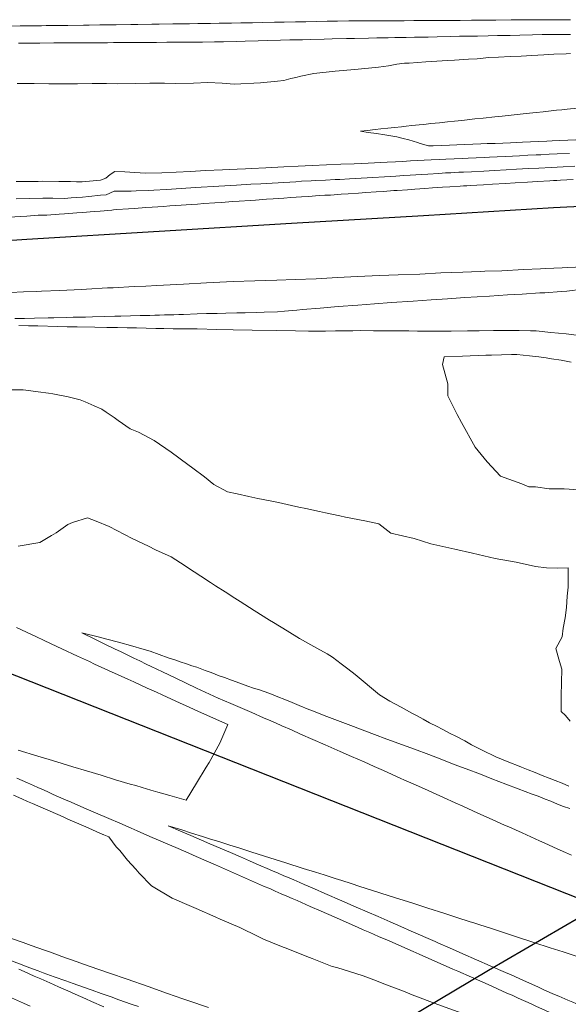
# Model space of a CAD drawing. Header units: inches. Extents: x 11351264 to 11356330, y 6702313 to 6706468.
# Tile 155 of 160: x 11355671 to 11355916, y 6705622 to 6706061. Entities that reach past the tile are written whole.
import ezdxf

# ---------------------------------------------------------------- set-up
doc = ezdxf.new("R2010")
doc.units = ezdxf.units.IN
doc.header["$MEASUREMENT"] = 0
doc.layers.add('Shumate_Contours_clip1', color=7, linetype='Continuous', lineweight=0)
doc.layers.add('Shumate_Streets_clip1', color=7, linetype='Continuous')

msp = doc.modelspace()

# ---------------------------------------------------------------- linework, layer by layer
at = {"layer": 'Shumate_Contours_clip1'}
for points, elevation in [([(11355916.59, 6706061.29), (11355908.56, 6706061.26), (11355906.47, 6706061.26), (11355900.54, 6706061.24), (11355898.23, 6706061.23), (11355892.52, 6706061.2), (11355890, 6706061.19), (11355883.22, 6706061.08), (11355880.49, 6706061.07), (11355875.24, 6706061.04), (11355872.32, 6706061.04), (11355867.26, 6706061), (11355864.15, 6706061), (11355859.28, 6706060.97), (11355855.97, 6706060.97), (11355850.23, 6706060.88), (11355846.69, 6706060.88), (11355842.31, 6706060.85), (11355838.56, 6706060.85), (11355834.39, 6706060.83), (11355830.42, 6706060.83), (11355826.47, 6706060.82), (11355822.27, 6706060.82), (11355817.67, 6706060.73), (11355812.59, 6706060.65), (11355808.05, 6706060.56), (11355803.2, 6706060.48), (11355798.43, 6706060.39), (11355793.82, 6706060.32), (11355788.81, 6706060.22), (11355784.43, 6706060.15), (11355779.06, 6706060.03), (11355774.72, 6706059.95), (11355769.44, 6706059.86), (11355765.32, 6706059.79), (11355759.83, 6706059.7), (11355755.91, 6706059.64), (11355750.23, 6706059.55), (11355746.5, 6706059.49), (11355742.52, 6706059.45), (11355739.08, 6706059.39), (11355732.99, 6706059.31), (11355729.71, 6706059.25), (11355723.46, 6706059.17), (11355720.34, 6706059.12), (11355713.93, 6706059.03), (11355710.98, 6706058.98), (11355706.55, 6706058.94), (11355701.85, 6706058.9), (11355699.35, 6706058.86), (11355692.26, 6706058.77), (11355689.92, 6706058.74), (11355682.68, 6706058.64), (11355680.49, 6706058.61), (11355673.11, 6706058.52), (11355671.06, 6706058.49), (11355665.88, 6706058.38)], 1376), ([(11355916.46, 6706054.75), (11355912.08, 6706054.73), (11355908.43, 6706054.71), (11355903.9, 6706054.67), (11355899.58, 6706054.55), (11355893.93, 6706054.41), (11355889.65, 6706054.29), (11355883.92, 6706054.17), (11355879.73, 6706054.06), (11355875.05, 6706054), (11355871.71, 6706053.94), (11355867, 6706053.89), (11355862.92, 6706053.78), (11355856.98, 6706053.66), (11355853.04, 6706053.56), (11355846.96, 6706053.44), (11355843.15, 6706053.35), (11355838.16, 6706053.29), (11355835.15, 6706053.24), (11355830.11, 6706053.19), (11355826.46, 6706053.09), (11355820.13, 6706052.95), (11355816.58, 6706052.86), (11355810.16, 6706052.71), (11355806.68, 6706052.61), (11355800.61, 6706052.47), (11355796.98, 6706052.38), (11355791.26, 6706052.26), (11355787.19, 6706052.14), (11355781.32, 6706051.99), (11355777.26, 6706051.87), (11355771.38, 6706051.71), (11355767.32, 6706051.59), (11355761.78, 6706051.49), (11355757.68, 6706051.42), (11355752.37, 6706051.33), (11355749.48, 6706051.32), (11355746.05, 6706051.3), (11355743, 6706051.29), (11355739.73, 6706051.26), (11355736.51, 6706051.25), (11355731.89, 6706051.19), (11355727.01, 6706051.15), (11355722.46, 6706051.1), (11355719.12, 6706051.08), (11355716.22, 6706051.06), (11355712.72, 6706051.05), (11355709.98, 6706051.03), (11355706.32, 6706051.02), (11355702.47, 6706051), (11355699.91, 6706050.98), (11355695.9, 6706050.97), (11355693.51, 6706050.95), (11355689.34, 6706050.93), (11355686.05, 6706050.9), (11355679.82, 6706050.85), (11355676.59, 6706050.82), (11355672.29, 6706050.78), (11355670.28, 6706050.76)], 1374), ([(11355916.55, 6706046.19), (11355914.63, 6706046.09), (11355909.08, 6706045.88), (11355904.56, 6706045.6), (11355899.35, 6706045.39), (11355894.47, 6706045.09), (11355889.63, 6706044.9), (11355884.38, 6706044.56), (11355879.93, 6706044.38), (11355877.52, 6706044.13), (11355874.88, 6706043.85), (11355871.06, 6706043.69), (11355864.81, 6706043.25), (11355861.47, 6706043.11), (11355854.71, 6706042.63), (11355851.92, 6706042.51), (11355844.6, 6706041.96), (11355842.41, 6706041.86), (11355839.12, 6706041.4), (11355835.31, 6706040.74), (11355830.85, 6706040.09), (11355820.28, 6706039.12), (11355811.56, 6706038.31), (11355802.06, 6706037.33), (11355796.3, 6706036.14), (11355794, 6706035.53), (11355791.82, 6706035.06), (11355788.68, 6706034.11), (11355785.79, 6706033.87), (11355778.22, 6706033.13), (11355766.56, 6706032.48), (11355761.14, 6706032.92), (11355754.74, 6706033.23), (11355748.28, 6706033.05), (11355740.35, 6706032.81), (11355735.37, 6706032.94), (11355728.91, 6706033.03), (11355722.46, 6706032.9), (11355714.49, 6706032.71), (11355709.56, 6706032.81), (11355703.09, 6706032.87), (11355696.65, 6706032.76), (11355688.62, 6706032.62), (11355683.77, 6706032.75), (11355677.32, 6706032.87), (11355673.83, 6706032.81), (11355669.65, 6706032.77)], 1372), ([(11355919.64, 6706021.78), (11355915.01, 6706021.42), (11355912.6, 6706021.15), (11355910.22, 6706020.88), (11355904.38, 6706020.25), (11355901.24, 6706019.92), (11355898.28, 6706019.6), (11355894.04, 6706019.16), (11355890.03, 6706018.73), (11355886.03, 6706018.31), (11355882.7, 6706017.96), (11355877.58, 6706017.41), (11355873.92, 6706017.03), (11355868.06, 6706016.41), (11355864.82, 6706016.06), (11355861.64, 6706015.73), (11355858.1, 6706015.35), (11355854.25, 6706014.94), (11355851.09, 6706014.61), (11355849, 6706014.39), (11355845.71, 6706014.04), (11355843.29, 6706013.78), (11355841.16, 6706013.55), (11355838.08, 6706013.23), (11355835, 6706012.9), (11355831.92, 6706012.57), (11355829.35, 6706012.3), (11355826.01, 6706011.94), (11355822.86, 6706011.61), (11355826.34, 6706011.06), (11355830.03, 6706010.5), (11355833.72, 6706009.93), (11355836.38, 6706009.5), (11355839.09, 6706009.06), (11355841.83, 6706008.32), (11355844.35, 6706007.65), (11355846.3, 6706007.08), (11355848.27, 6706006.53), (11355849.42, 6706006.05), (11355853.17, 6706004.99), (11355855.27, 6706005.07), (11355858.87, 6706005.21), (11355862.52, 6706005.35), (11355865.84, 6706005.48), (11355869.4, 6706005.62), (11355872.96, 6706005.76), (11355876.52, 6706005.9), (11355879.39, 6706006.01), (11355882.86, 6706006.15), (11355886.34, 6706006.29), (11355889.81, 6706006.43), (11355892.46, 6706006.57), (11355895.12, 6706006.68), (11355898.75, 6706006.83), (11355902.38, 6706006.98), (11355906.01, 6706007.13), (11355908.29, 6706007.23), (11355911.83, 6706007.37), (11355915.37, 6706007.52), (11355918.92, 6706007.66)], 1370), ([(11355669.28, 6705989.13), (11355672.33, 6705989.17), (11355675.23, 6705989.17), (11355678.99, 6705989.21), (11355681.18, 6705989.22), (11355688.25, 6705989.2), (11355693.49, 6705989.11), (11355696.23, 6705989.02), (11355698.68, 6705988.97), (11355706.89, 6705989.8), (11355709.23, 6705990.65), (11355711.15, 6705992.24), (11355713.29, 6705993.67), (11355717.7, 6705993.41), (11355722.11, 6705993.16), (11355726.89, 6705992.82), (11355734.26, 6705993.01), (11355740.65, 6705993.34), (11355747.05, 6705993.67), (11355753.64, 6705993.99), (11355761.35, 6705994.4), (11355767.78, 6705994.69), (11355771.48, 6705994.86), (11355774.21, 6705994.99), (11355780.58, 6705995.27), (11355788.63, 6705995.7), (11355795.08, 6705995.98), (11355801.24, 6705996.25), (11355807.63, 6705996.53), (11355814.03, 6705996.81), (11355819.97, 6705997.07), (11355826.32, 6705997.35), (11355834.81, 6705997.81), (11355838.45, 6705997.98), (11355841.57, 6705998.13), (11355845.13, 6705998.3), (11355854.32, 6705998.83), (11355858.06, 6705999), (11355860.98, 6705999.13), (11355864.62, 6705999.29), (11355868.28, 6705999.44), (11355870.89, 6705999.55), (11355874.45, 6705999.7), (11355878.02, 6705999.86), (11355880.35, 6705999.96), (11355883.84, 6706000.12), (11355887.5, 6706000.31), (11355893.77, 6706000.64), (11355897.43, 6706000.84), (11355901.14, 6706001.01), (11355903.35, 6706001.1), (11355906.98, 6706001.27), (11355910.61, 6706001.43), (11355916.11, 6706001.66)], 1372), ([(11355669.25, 6705981.41), (11355675.23, 6705981.55), (11355681.18, 6705981.69), (11355685.62, 6705981.7), (11355690.88, 6705981.62), (11355693.78, 6705981.82), (11355698.78, 6705982.19), (11355701.6, 6705982.42), (11355706.94, 6705983), (11355709.35, 6705983.22), (11355712.96, 6705984.79), (11355717.38, 6705984.84), (11355720.61, 6705984.81), (11355722.73, 6705984.94), (11355728.34, 6705985.19), (11355730.66, 6705985.33), (11355736.1, 6705985.59), (11355738.58, 6705985.74), (11355744.93, 6705986.15), (11355749.41, 6705986.41), (11355751.74, 6705986.56), (11355757.24, 6705986.89), (11355759.63, 6705987.04), (11355765.07, 6705987.37), (11355767.51, 6705987.53), (11355773.89, 6705987.88), (11355778.33, 6705988.11), (11355780.74, 6705988.26), (11355786.16, 6705988.59), (11355788.64, 6705988.75), (11355794, 6705989.06), (11355796.54, 6705989.23), (11355800.87, 6705989.43), (11355802.95, 6705989.54), (11355807.27, 6705989.75), (11355811.56, 6705989.96), (11355813.67, 6705990.07), (11355817.95, 6705990.28), (11355820.54, 6705990.45), (11355825.75, 6705990.76), (11355828.4, 6705990.93), (11355833.55, 6705991.24), (11355836.26, 6705991.42), (11355838.6, 6705991.55), (11355842.17, 6705991.75), (11355845.07, 6705991.95), (11355850.01, 6705992.25), (11355852.95, 6705992.44), (11355857.84, 6705992.74), (11355860.83, 6705992.94), (11355863.09, 6705993.05), (11355866.73, 6705993.23), (11355868.83, 6705993.33), (11355872.39, 6705993.49), (11355877.83, 6705993.76), (11355882.55, 6705994.03), (11355887.8, 6705994.31), (11355892.47, 6705994.58), (11355897.76, 6705994.87), (11355902.38, 6705995.14), (11355907.95, 6705995.41), (11355913.31, 6705995.65), (11355918.47, 6705995.91)], 1374), ([(11355666.16, 6705973.22), (11355671.16, 6705973.58), (11355674.01, 6705973.74), (11355679.02, 6705974.1), (11355681.18, 6705974.17), (11355682.99, 6705974.19), (11355688.44, 6705974.58), (11355690.88, 6705974.74), (11355696.28, 6705975.13), (11355698.81, 6705975.34), (11355704.1, 6705975.72), (11355706.77, 6705975.97), (11355711.92, 6705976.34), (11355712.65, 6705976.56), (11355714.18, 6705976.62), (11355719.3, 6705976.98), (11355722.04, 6705977.15), (11355727.15, 6705977.52), (11355729.9, 6705977.69), (11355734.99, 6705978.05), (11355737.77, 6705978.22), (11355742.83, 6705978.59), (11355745.14, 6705978.74), (11355750.11, 6705979.1), (11355753, 6705979.29), (11355757.94, 6705979.64), (11355760.87, 6705979.83), (11355765.78, 6705980.19), (11355768.73, 6705980.38), (11355773.61, 6705980.73), (11355776.05, 6705980.87), (11355780.85, 6705981.22), (11355783.91, 6705981.42), (11355788.68, 6705981.76), (11355791.76, 6705981.96), (11355796.51, 6705982.3), (11355799.62, 6705982.5), (11355804.34, 6705982.84), (11355806.9, 6705982.98), (11355809.47, 6705983.11), (11355814.16, 6705983.45), (11355817.34, 6705983.66), (11355822, 6705983.99), (11355825.22, 6705984.2), (11355829.85, 6705984.53), (11355833.09, 6705984.74), (11355837.7, 6705985.07), (11355839.19, 6705985.16), (11355843.78, 6705985.49), (11355847.05, 6705985.7), (11355851.61, 6705986.03), (11355854.91, 6705986.25), (11355859.44, 6705986.57), (11355862.77, 6705986.79), (11355867.27, 6705987.11), (11355868.83, 6705987.19), (11355870.33, 6705987.26), (11355871.77, 6705987.34), (11355877.65, 6705987.7), (11355881.78, 6705987.94), (11355887.53, 6705988.29), (11355891.78, 6705988.54), (11355897.41, 6705988.88), (11355901.78, 6705989.13), (11355907.29, 6705989.47), (11355908.92, 6705989.56), (11355910.49, 6705989.63), (11355912.01, 6705989.71), (11355917.68, 6705990.06)], 1376), ([(11355922.44, 6705951.09), (11355915.09, 6705950.75), (11355912.79, 6705950.61), (11355905.36, 6705950.28), (11355903.17, 6705950.16), (11355895.61, 6705949.84), (11355885.89, 6705949.38), (11355878.32, 6705949.1), (11355876.28, 6705949.01), (11355868.48, 6705948.72), (11355858.63, 6705948.35), (11355849.34, 6705947.88), (11355839.69, 6705947.51), (11355831.37, 6705947.21), (11355821.47, 6705946.84), (11355812.63, 6705946.3), (11355803.1, 6705945.67), (11355793.7, 6705945.38), (11355785.5, 6705945.17), (11355775.73, 6705944.92), (11355766.08, 6705944.6), (11355754.18, 6705943.93), (11355743.86, 6705943.36), (11355731.99, 6705942.71), (11355727.12, 6705942.5), (11355721.91, 6705942.28), (11355712.52, 6705941.77), (11355710.05, 6705941.66), (11355700.61, 6705941.15), (11355698.19, 6705941.03), (11355688.7, 6705940.52), (11355680.54, 6705940.23), (11355678.29, 6705940.15), (11355672.59, 6705939.95), (11355666.68, 6705939.66)], 1376), ([(11355921.92, 6705941.06), (11355914.84, 6705940.27), (11355912.37, 6705940.12), (11355905.03, 6705939.57), (11355902.78, 6705939.44), (11355894.97, 6705938.96), (11355888.49, 6705938.54), (11355880.4, 6705938.01), (11355869.43, 6705937.42), (11355861.73, 6705936.89), (11355854.43, 6705936.37), (11355846.39, 6705935.8), (11355836.7, 6705935.24), (11355829.16, 6705934.65), (11355821.63, 6705934.06), (11355812.83, 6705933.36), (11355804.87, 6705932.7), (11355796.92, 6705932.03), (11355794.39, 6705931.81), (11355788.96, 6705931.35), (11355785.87, 6705931.08), (11355779.92, 6705930.83), (11355776.6, 6705930.76), (11355771.33, 6705930.63), (11355767.72, 6705930.55), (11355762.74, 6705930.42), (11355758.84, 6705930.33), (11355754.15, 6705930.21), (11355749.96, 6705930.11), (11355743.82, 6705929.84), (11355741.76, 6705929.79), (11355739.59, 6705929.73), (11355737.45, 6705929.68), (11355735.37, 6705929.62), (11355733.14, 6705929.57), (11355731.14, 6705929.51), (11355728.83, 6705929.46), (11355724.52, 6705929.35), (11355720.21, 6705929.25), (11355715.89, 6705929.14), (11355713.27, 6705929.09), (11355708.53, 6705928.89), (11355703.35, 6705928.78), (11355700.18, 6705928.7), (11355694.69, 6705928.59), (11355691.83, 6705928.52), (11355686.03, 6705928.4), (11355683.48, 6705928.34), (11355677.36, 6705928.22), (11355673.03, 6705928.12), (11355668.7, 6705928.03)], 1374), ([(11355670.51, 6705924.89), (11355674.71, 6705924.79), (11355678.9, 6705924.73), (11355687.72, 6705924.52), (11355692.01, 6705924.41), (11355696.53, 6705924.31), (11355704.29, 6705924.12), (11355709.65, 6705924.07), (11355714.41, 6705924.03), (11355718.82, 6705923.93), (11355722.96, 6705923.84), (11355727.23, 6705923.75), (11355731.5, 6705923.66), (11355735.12, 6705923.59), (11355739.27, 6705923.5), (11355749.93, 6705923.39), (11355758.75, 6705923.22), (11355766.08, 6705923.07), (11355774.46, 6705922.92), (11355785.49, 6705922.74), (11355793.9, 6705922.57), (11355799.58, 6705922.46), (11355802.27, 6705922.44), (11355807.19, 6705922.36), (11355811.71, 6705922.48), (11355819.41, 6705922.58), (11355822.88, 6705922.66), (11355828.58, 6705922.59), (11355831.46, 6705922.59), (11355836.53, 6705922.53), (11355840.02, 6705922.53), (11355844.48, 6705922.49), (11355848.31, 6705922.45), (11355852.43, 6705922.45), (11355855.77, 6705922.42), (11355860.38, 6705922.41), (11355863.23, 6705922.39), (11355870.63, 6705922.53), (11355875.72, 6705922.6), (11355882.16, 6705922.75), (11355885.93, 6705922.71), (11355890.37, 6705922.67), (11355893.6, 6705922.63), (11355898.62, 6705922.56), (11355901.26, 6705922.52), (11355907.76, 6705921.88), (11355914.54, 6705921.19), (11355922.69, 6705920.2)], 1374), ([(11355920.24, 6705851.7), (11355913.64, 6705852.13), (11355906.95, 6705852.07), (11355900.97, 6705852.96), (11355897.92, 6705853), (11355894.81, 6705854.26), (11355885.37, 6705857.81), (11355879.37, 6705864.17), (11355873.96, 6705870.61), (11355867.92, 6705881.75), (11355866, 6705885.21), (11355861.8, 6705893.57), (11355861.76, 6705898.86), (11355859.39, 6705907.53), (11355860.15, 6705911), (11355868.35, 6705911.28), (11355878.78, 6705911.65), (11355881.24, 6705911.72), (11355890.19, 6705912.03), (11355892.53, 6705912), (11355898.21, 6705911.4), (11355902.45, 6705910.96), (11355905.6, 6705910.47), (11355908, 6705910.13), (11355912.4, 6705909.48), (11355916.82, 6705908.57)], 1376), ([(11355916.35, 6705748.46), (11355914.35, 6705751.01), (11355912.3, 6705752.87), (11355912.39, 6705756.83), (11355912.35, 6705759.86), (11355912.54, 6705765.78), (11355912.73, 6705771.65), (11355911.66, 6705775.16), (11355909.92, 6705780.88), (11355912.79, 6705786.04), (11355913.25, 6705789.92), (11355914.16, 6705794.57), (11355914.72, 6705799.24), (11355915.01, 6705804.28), (11355915.49, 6705808.23), (11355915.5, 6705816.87), (11355910.66, 6705816.75), (11355905.8, 6705816.92), (11355900.87, 6705817.46), (11355892.22, 6705819.42), (11355882.93, 6705821.06), (11355872.88, 6705823.35), (11355864.9, 6705825.2), (11355854.22, 6705827.64), (11355846.76, 6705830.02), (11355836.37, 6705832.35), (11355830.96, 6705836.56), (11355824.79, 6705837.9), (11355816.1, 6705839.52), (11355813.67, 6705840.03), (11355807.28, 6705841.37), (11355804.5, 6705841.95), (11355798.4, 6705843.35), (11355795.36, 6705843.98), (11355792.07, 6705844.67), (11355786.21, 6705845.94), (11355782.57, 6705846.7), (11355777.03, 6705847.85), (11355772.99, 6705848.69), (11355767.89, 6705849.85), (11355763.54, 6705850.75), (11355757.44, 6705854.05), (11355753.25, 6705857.48), (11355748.04, 6705861.28), (11355745.86, 6705863.02), (11355738.37, 6705868.42), (11355730.81, 6705873.72), (11355723.77, 6705877.31), (11355720.16, 6705878.8), (11355714.81, 6705882.55), (11355712.92, 6705883.89), (11355709.46, 6705886.23), (11355707.42, 6705887.56), (11355704.07, 6705889.1), (11355699.96, 6705890.89), (11355697.85, 6705891.8), (11355692.37, 6705893.11), (11355685.63, 6705894.44), (11355683.61, 6705894.7), (11355679.03, 6705895.32), (11355675.76, 6705895.81), (11355672.4, 6705896.28), (11355665.69, 6705896.28)], 1374), ([(11355915.83, 6705719.55), (11355912.75, 6705720.79), (11355909.67, 6705722.03), (11355907.06, 6705723.07), (11355903.91, 6705724.33), (11355900.76, 6705725.59), (11355897.62, 6705726.84), (11355894.7, 6705728.01), (11355894.3, 6705728.17), (11355888.32, 6705730.57), (11355883.17, 6705732.63), (11355877.15, 6705735.55), (11355872.32, 6705737.97), (11355869.44, 6705739.69), (11355865.01, 6705741.97), (11355863.21, 6705742.88), (11355859.33, 6705744.87), (11355856.99, 6705746.1), (11355853.68, 6705747.8), (11355850.78, 6705749.47), (11355848.15, 6705750.83), (11355845.98, 6705751.97), (11355841.01, 6705754.71), (11355835.97, 6705757.43), (11355831.37, 6705760.28), (11355820.53, 6705769.38), (11355817.25, 6705771.81), (11355814.21, 6705774.09), (11355810.4, 6705776.98), (11355807.96, 6705778.46), (11355803.37, 6705781.07), (11355795.57, 6705785.41), (11355790.07, 6705788.8), (11355784.08, 6705792.48), (11355782.31, 6705793.6), (11355775.44, 6705797.91), (11355769.18, 6705801.9), (11355766.83, 6705803.38), (11355762.42, 6705806.2), (11355758.24, 6705808.88), (11355756, 6705810.34), (11355751.66, 6705813.09), (11355748.64, 6705815.12), (11355742.55, 6705819.09), (11355738.34, 6705821.84), (11355731.36, 6705824.96), (11355728.3, 6705826.53), (11355721, 6705829.94), (11355710.78, 6705835.29), (11355705, 6705837.63), (11355701.11, 6705839.11), (11355694.32, 6705837.05), (11355692.34, 6705836.18), (11355687.06, 6705832.45), (11355684.96, 6705831.32), (11355679.8, 6705828.17), (11355670.18, 6705826.49)], 1372), ([(11355669.37, 6705790.27), (11355673.8, 6705788.14), (11355677.99, 6705786.2), (11355681.7, 6705784.45), (11355687.33, 6705781.85), (11355689.64, 6705780.77), (11355696.67, 6705777.53), (11355701.98, 6705775.04), (11355704.26, 6705773.99), (11355710.51, 6705771.11), (11355719.06, 6705767.2), (11355721.73, 6705765.99), (11355727.63, 6705763.29), (11355731.78, 6705761.41), (11355734.39, 6705760.2), (11355736.62, 6705759.15), (11355742.11, 6705756.68), (11355745.08, 6705755.34), (11355751.97, 6705752.25), (11355763.6, 6705747.04), (11355760.12, 6705738.75), (11355755.31, 6705730.01), (11355754.04, 6705727.99), (11355749.67, 6705720.87), (11355745.04, 6705713.21), (11355737.82, 6705715.3), (11355732.38, 6705716.88), (11355729.3, 6705717.79), (11355725.51, 6705718.89), (11355722.56, 6705719.78), (11355720.14, 6705720.49), (11355713.63, 6705722.42), (11355707.11, 6705724.36), (11355700.59, 6705726.31), (11355694.53, 6705728.19), (11355689.77, 6705729.62), (11355687.35, 6705730.36), (11355683.96, 6705731.37), (11355678.96, 6705732.87), (11355670.13, 6705735.52)], 1372), ([(11355916.25, 6705709.54), (11355913.47, 6705710.5), (11355910.75, 6705711.5), (11355907.7, 6705712.77), (11355905.22, 6705713.78), (11355902.06, 6705715), (11355899.44, 6705716.01), (11355893.14, 6705718.38), (11355887.75, 6705720.41), (11355881.48, 6705722.83), (11355876.34, 6705724.82), (11355870.02, 6705727.2), (11355864.65, 6705729.22), (11355858.36, 6705731.65), (11355853.27, 6705733.62), (11355846.91, 6705735.97), (11355841.55, 6705737.96), (11355834.57, 6705740.54), (11355829.03, 6705742.58), (11355824.85, 6705744.21), (11355822.84, 6705744.97), (11355818.52, 6705746.65), (11355811.4, 6705749.3), (11355807.88, 6705750.63), (11355805.91, 6705751.35), (11355801.9, 6705752.93), (11355799.77, 6705753.76), (11355795.53, 6705755.45), (11355792.33, 6705756.76), (11355789.12, 6705758.1), (11355785.93, 6705759.41), (11355783.92, 6705760.22), (11355781.91, 6705760.97), (11355777.73, 6705762.45), (11355775.16, 6705763.29), (11355772.59, 6705764.15), (11355767.36, 6705766.04), (11355765.28, 6705766.79), (11355762.14, 6705767.94), (11355759.8, 6705768.78), (11355756.26, 6705770.14), (11355753.52, 6705771.15), (11355749.89, 6705772.54), (11355747.66, 6705773.25), (11355745.16, 6705774.11), (11355742.39, 6705775), (11355740.45, 6705775.66), (11355737.1, 6705776.72), (11355728.98, 6705779.72), (11355725.27, 6705780.8), (11355721.25, 6705781.95), (11355714.9, 6705783.7), (11355709.69, 6705785.06), (11355706.36, 6705785.91), (11355698.53, 6705787.92), (11355704.39, 6705785.05), (11355708.49, 6705783.03), (11355713.14, 6705780.76), (11355716.13, 6705779.36), (11355719.38, 6705777.77), (11355721.71, 6705776.66), (11355724.42, 6705775.34), (11355727.27, 6705773.97), (11355729.45, 6705772.91), (11355734.49, 6705770.49), (11355740.44, 6705767.62), (11355745.04, 6705765.4), (11355749.62, 6705763.18), (11355759.43, 6705758.76), (11355764.95, 6705756.39), (11355769.11, 6705754.59), (11355774.37, 6705752.32), (11355779.62, 6705750.03), (11355782.82, 6705748.64), (11355784.87, 6705747.75), (11355787.79, 6705746.48), (11355792.05, 6705744.59), (11355796.15, 6705742.77), (11355801.63, 6705740.34), (11355807.11, 6705737.94), (11355813.72, 6705735.05), (11355818.88, 6705732.79), (11355824.43, 6705730.35), (11355828.95, 6705728.32), (11355833.09, 6705726.47), (11355840.61, 6705723.1), (11355842.47, 6705722.25), (11355846.35, 6705720.54), (11355851.38, 6705718.3), (11355854.96, 6705716.68), (11355859.93, 6705714.44), (11355865.09, 6705712.1), (11355868.47, 6705710.58), (11355875.24, 6705707.5), (11355881.63, 6705704.65), (11355887.12, 6705702.21), (11355889.01, 6705701.36), (11355894.95, 6705698.68), (11355902.76, 6705695.15), (11355905.1, 6705694.09), (11355910.57, 6705691.62), (11355914.26, 6705689.94), (11355916.96, 6705688.73)], 1370), ([(11355669.55, 6705723.13), (11355674.24, 6705721.04), (11355677.01, 6705719.8), (11355678.92, 6705718.95), (11355681.4, 6705717.84), (11355683.61, 6705716.86), (11355685.79, 6705715.88), (11355690.56, 6705713.79), (11355693.72, 6705712.41), (11355699.45, 6705709.91), (11355704.62, 6705707.68), (11355710.58, 6705705.11), (11355715.47, 6705702.99), (11355720.53, 6705700.81), (11355723.17, 6705699.65), (11355728.93, 6705697.15), (11355737.63, 6705693.36), (11355741.51, 6705691.68), (11355746.31, 6705689.6), (11355749.49, 6705688.21), (11355754.01, 6705686.24), (11355758.22, 6705684.39), (11355764.79, 6705681.51), (11355768.92, 6705679.69), (11355775.57, 6705676.78), (11355779.63, 6705675), (11355782.65, 6705673.68), (11355784.75, 6705672.76), (11355787.51, 6705671.56), (11355789.99, 6705670.49), (11355792.36, 6705669.45), (11355794.59, 6705668.48), (11355800.38, 6705665.93), (11355805.36, 6705663.75), (11355811.08, 6705661.23), (11355816.12, 6705659.02), (11355821.79, 6705656.53), (11355824.11, 6705655.52), (11355826.94, 6705654.28), (11355829.01, 6705653.38), (11355830.89, 6705652.56), (11355835.57, 6705650.51), (11355842.66, 6705647.39), (11355846.32, 6705645.79), (11355848.97, 6705644.62)], 1372), ([(11355668.05, 6705715.5), (11355671.83, 6705713.85), (11355674.31, 6705712.75), (11355676.5, 6705711.78), (11355681.25, 6705709.7), (11355684.43, 6705708.31), (11355690.15, 6705705.81), (11355692.36, 6705704.84), (11355700.3, 6705701.37), (11355707.94, 6705698.03), (11355708.12, 6705697.96), (11355708.28, 6705697.89), (11355710.62, 6705696.86), (11355713.91, 6705692.52), (11355715.5, 6705690.77), (11355718.9, 6705686.53), (11355722.61, 6705682.54), (11355724.13, 6705680.73), (11355729.58, 6705675.11), (11355738.78, 6705669.64), (11355747.48, 6705665.86), (11355749.52, 6705664.96), (11355758.28, 6705661.17), (11355760.26, 6705660.29), (11355769.03, 6705656.44), (11355777.27, 6705652.49), (11355779.57, 6705651.35), (11355787.57, 6705648.09), (11355790.43, 6705647.01), (11355798.84, 6705643.6), (11355801.31, 6705642.7), (11355810.23, 6705639.16), (11355812.35, 6705638.61), (11355823.98, 6705634.96), (11355828.81, 6705633.11)], 1374), ([(11355873.37, 6705658.54), (11355871.82, 6705659.04), (11355865.81, 6705661.01), (11355860.52, 6705662.74), (11355852.94, 6705665.18), (11355850.22, 6705666.06), (11355845.75, 6705667.49), (11355840.34, 6705669.21), (11355835.2, 6705670.84), (11355828.18, 6705673.07), (11355824.92, 6705674.1), (11355822.52, 6705674.86), (11355818.69, 6705676.09), (11355814.59, 6705677.39), (11355811.51, 6705678.38), (11355806.57, 6705679.94), (11355802.76, 6705681.15), (11355797.33, 6705682.87), (11355789.48, 6705685.37), (11355784.75, 6705686.87), (11355780.02, 6705688.37), (11355773.97, 6705690.28), (11355769.09, 6705691.83), (11355764.57, 6705693.26), (11355762.39, 6705693.94), (11355760.05, 6705694.68), (11355755.53, 6705696.1), (11355752.43, 6705697.08), (11355747.45, 6705698.64), (11355743.08, 6705700.02), (11355737.1, 6705701.9), (11355742.59, 6705699.53), (11355747.09, 6705697.59), (11355751.9, 6705695.52), (11355755.69, 6705693.88), (11355760.24, 6705691.92), (11355764.79, 6705689.95), (11355769.34, 6705687.99), (11355773.3, 6705686.26), (11355776.38, 6705684.92), (11355778.42, 6705684.04), (11355781.24, 6705682.82), (11355783.53, 6705681.83), (11355786.11, 6705680.72), (11355788.65, 6705679.61), (11355790.97, 6705678.61), (11355793.07, 6705677.7), (11355795.83, 6705676.51), (11355797.69, 6705675.7), (11355802.32, 6705673.69), (11355806.94, 6705671.69), (11355814.56, 6705668.36), (11355820.91, 6705665.6), (11355825.82, 6705663.47), (11355830.72, 6705661.34), (11355836.09, 6705659.01), (11355840.78, 6705656.98), (11355845.47, 6705654.94), (11355856.11, 6705650.27), (11355857.67, 6705649.58)], 1370), ([(11355923.58, 6705642.27), (11355922.65, 6705642.56), (11355913.21, 6705645.61), (11355907.45, 6705647.48), (11355900.21, 6705649.84), (11355891.56, 6705652.64), (11355887.92, 6705653.82), (11355881.69, 6705655.84), (11355875.65, 6705657.8), (11355873.37, 6705658.54)], 1370), ([(11355754.98, 6705620.84), (11355745.89, 6705623.97), (11355743.61, 6705624.76), (11355736.8, 6705627.12), (11355728.06, 6705630.17), (11355718.71, 6705633.41), (11355710.83, 6705636.14), (11355701.76, 6705639.3), (11355693.87, 6705642.08), (11355691.71, 6705642.84), (11355689.6, 6705643.61), (11355684.49, 6705645.45), (11355681.84, 6705646.41), (11355675.98, 6705648.47), (11355672.39, 6705649.75), (11355666.73, 6705651.74)], 1374), ([(11355857.67, 6705649.58), (11355862.55, 6705647.43), (11355868.44, 6705644.83), (11355874.58, 6705642.13), (11355880.71, 6705639.43), (11355885.49, 6705637.33), (11355891.34, 6705634.75), (11355894.21, 6705633.47), (11355901.97, 6705629.99)], 1370), ([(11355723.76, 6705621.28), (11355720.61, 6705622.39), (11355715.11, 6705624.32), (11355711.64, 6705625.54), (11355707.21, 6705627.1), (11355703.18, 6705628.53), (11355699.32, 6705629.89), (11355694.71, 6705631.52), (11355691.42, 6705632.68), (11355686.25, 6705634.51), (11355681.33, 6705636.35), (11355679.07, 6705637.19), (11355673.78, 6705639.17), (11355671.9, 6705639.87), (11355664.73, 6705642.56)], 1372), ([(11355848.97, 6705644.62), (11355853.37, 6705642.68), (11355857.06, 6705641.05), (11355864.08, 6705637.96), (11355866.2, 6705637.02), (11355872.34, 6705634.32), (11355879.82, 6705631.02), (11355888.2, 6705627.29), (11355890.5, 6705626.27), (11355893.25, 6705625.04)], 1372), ([(11355670.41, 6705637.91), (11355672.85, 6705636.83), (11355677.3, 6705634.86), (11355680.19, 6705633.58), (11355684.2, 6705631.8), (11355688.2, 6705630.03), (11355692.23, 6705628.25), (11355695.55, 6705626.79), (11355700.27, 6705624.7), (11355702.9, 6705623.54), (11355708.31, 6705621.15)], 1372), ([(11355828.81, 6705633.11), (11355834.49, 6705630.95), (11355842.02, 6705628.07), (11355845.96, 6705626.55), (11355857.35, 6705622.11), (11355868.11, 6705618.36), (11355875.72, 6705615.08)], 1374), ([(11355901.97, 6705629.99), (11355901.98, 6705629.99), (11355904.99, 6705628.61), (11355909.32, 6705626.7), (11355911.32, 6705625.85), (11355915.41, 6705624.06), (11355917.63, 6705623.15), (11355921.53, 6705621.47), (11355925.3, 6705619.93), (11355927.73, 6705619), (11355931.53, 6705617.48), (11355933.95, 6705616.58), (11355935.24, 6705616.07)], 1370), ([(11355665.84, 6705625.71), (11355672.48, 6705622.78), (11355675.47, 6705621.46)], 1374), ([(11355893.25, 6705625.04), (11355898.96, 6705622.48), (11355901.11, 6705621.49), (11355909.76, 6705617.56), (11355917.07, 6705614.64), (11355924.73, 6705611.83), (11355926.96, 6705611.29)], 1372)]:
    msp.add_lwpolyline(points, dxfattribs=dict(at, elevation=elevation))
at = {"layer": 'Shumate_Streets_clip1'}
msp.add_lwpolyline([(11354925.19, 6706060.2), (11355030, 6706035), (11355093, 6706015), (11355157, 6705997.5), (11355221, 6705983.5), (11355286, 6705972), (11355352, 6705963.5), (11355418, 6705958), (11355484, 6705955.5), (11355550, 6705956), (11355616, 6705959.5), (11355674, 6705963.5), (11355733, 6705967), (11355792, 6705970.5), (11355851, 6705974), (11355909, 6705977.5), (11355969, 6705980.5), (11356028, 6705984), (11356087, 6705987), (11356146, 6705990), (11356221, 6705995.5), (11356295, 6706004), (11356330.36, 6706009.89)], dxfattribs=at)
at = {"layer": 'Shumate_Streets_clip1', "color": 1}
msp.add_lwpolyline([(11354925.19, 6706060.2), (11355374, 6705885.5), (11355929, 6705666)], dxfattribs=at)
at = {"layer": 'Shumate_Streets_clip1', "color": 2}
msp.add_lwpolyline([(11355760, 6705566), (11355880, 6705637.5), (11355929, 6705666)], dxfattribs=at)

doc.saveas('drawing.dxf')
